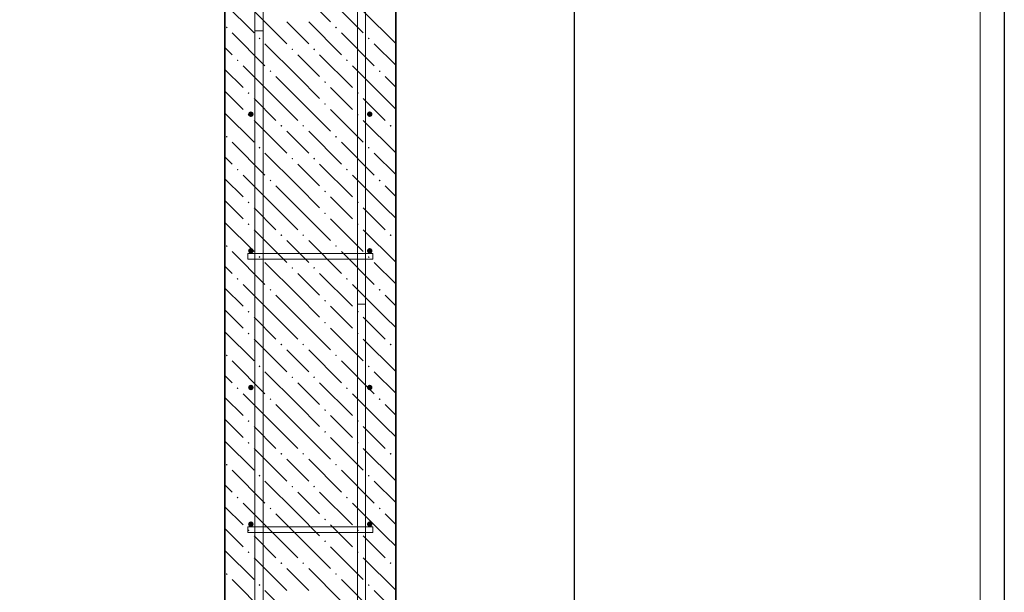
# Model space of a CAD drawing. Header units: millimetres. Extents: x 0 to 50400, y 0 to 35640.
# Tile 4 of 23: x 4419 to 13069, y 14531 to 19559. Entities that reach past the tile are written whole.
import ezdxf

# ---------------------------------------------------------------- set-up
doc = ezdxf.new("R2010")
doc.units = ezdxf.units.MM
doc.linetypes.add('______2', pattern=[324, 240, -84])
doc.linetypes.add('______5', pattern=[1320, 960, -120, 120, -120])
for name, color, linetype, lineweight in [('Standard', 7, 'Continuous', 25), ('Выпуски арматуры Г-обр.', 52, 'Continuous', 25), ('ЖБ Стена верхний уровень', 7, 'Continuous', 35)]:
    doc.layers.add(name, color=color, linetype=linetype, lineweight=lineweight)
for name, color, linetype, true_color in [('Оси', 7, '______5', 0x656565), ('Стена фоновая арматура У1', 7, '______2', 0xa0a0a0), ('Стена фоновая арматура Х1', 7, '______2', 0xa0a0a0), ('Стена фоновая затяжка С-обр.', 7, '______2', 0xa0a0a0)]:
    doc.layers.add(name, color=color, linetype=linetype, true_color=true_color)

msp = doc.modelspace()

# ---------------------------------------------------------------- hatches: boundary and pattern name
at = {"layer": 'ЖБ Стена верхний уровень', "linetype": 'Continuous', "lineweight": 18, "transparency": 33554687}
for points in [[(6230.2, 19491), (6238, 19498.8), (6245.8, 19491), (6238, 19483.2)], [(7190.2, 19491), (7198, 19498.8), (7205.8, 19491), (7198, 19483.2)], [(6518.2, 19395), (6526, 19402.8), (6533.8, 19395), (6526, 19387.2)], [(7478.2, 19395), (7486, 19402.8), (7493.8, 19395), (7486, 19387.2)], [(6806.2, 19299), (6814, 19306.8), (6821.8, 19299), (6814, 19291.2)], [(6998.2, 19299), (7006, 19306.8), (7013.8, 19299), (7006, 19291.2)], [(6326.2, 19203), (6334, 19210.8), (6341.8, 19203), (6334, 19195.2)], [(7286.2, 19203), (7294, 19210.8), (7301.8, 19203), (7294, 19195.2)], [(6614.2, 19107), (6622, 19114.8), (6629.8, 19107), (6622, 19099.2)], [(7574.2, 19107), (7582, 19114.8), (7589.8, 19107), (7582, 19099.2)], [(7094.2, 19011), (7102, 19018.8), (7109.8, 19011), (7102, 19003.2)], [(6422.2, 18915), (6430, 18922.8), (6437.8, 18915), (6430, 18907.2)], [(7382.2, 18915), (7390, 18922.8), (7397.8, 18915), (7390, 18907.2)], [(7094.2, 18819), (7102, 18826.8), (7109.8, 18819), (7102, 18811.2)], [(6422.2, 18723), (6430, 18730.8), (6437.8, 18723), (6430, 18715.2)], [(7382.2, 18723), (7390, 18730.8), (7397.8, 18723), (7390, 18715.2)], [(6710.2, 18627), (6718, 18634.8), (6725.8, 18627), (6718, 18619.2)], [(6902.2, 18627), (6910, 18634.8), (6917.8, 18627), (6910, 18619.2)], [(7670.2, 18627), (7678, 18634.8), (7685.8, 18627), (7678, 18619.2)], [(6230.2, 18531), (6238, 18538.8), (6245.8, 18531), (6238, 18523.2)], [(7190.2, 18531), (7198, 18538.8), (7205.8, 18531), (7198, 18523.2)], [(6518.2, 18435), (6526, 18442.8), (6533.8, 18435), (6526, 18427.2)], [(7478.2, 18435), (7486, 18442.8), (7493.8, 18435), (7486, 18427.2)], [(6806.2, 18339), (6814, 18346.8), (6821.8, 18339), (6814, 18331.2)], [(6998.2, 18339), (7006, 18346.8), (7013.8, 18339), (7006, 18331.2)], [(6326.2, 18243), (6334, 18250.8), (6341.8, 18243), (6334, 18235.2)], [(7286.2, 18243), (7294, 18250.8), (7301.8, 18243), (7294, 18235.2)], [(6614.2, 18147), (6622, 18154.8), (6629.8, 18147), (6622, 18139.2)], [(7574.2, 18147), (7582, 18154.8), (7589.8, 18147), (7582, 18139.2)], [(7094.2, 18051), (7102, 18058.8), (7109.8, 18051), (7102, 18043.2)], [(6422.2, 17955), (6430, 17962.8), (6437.8, 17955), (6430, 17947.2)], [(7382.2, 17955), (7390, 17962.8), (7397.8, 17955), (7390, 17947.2)], [(7094.2, 17859), (7102, 17866.8), (7109.8, 17859), (7102, 17851.2)], [(6422.2, 17763), (6430, 17770.8), (6437.8, 17763), (6430, 17755.2)], [(7382.2, 17763), (7390, 17770.8), (7397.8, 17763), (7390, 17755.2)], [(6710.2, 17667), (6718, 17674.8), (6725.8, 17667), (6718, 17659.2)], [(6902.2, 17667), (6910, 17674.8), (6917.8, 17667), (6910, 17659.2)], [(7670.2, 17667), (7678, 17674.8), (7685.8, 17667), (7678, 17659.2)], [(6230.2, 17571), (6238, 17578.8), (6245.8, 17571), (6238, 17563.2)], [(7190.2, 17571), (7198, 17578.8), (7205.8, 17571), (7198, 17563.2)], [(6518.2, 17475), (6526, 17482.8), (6533.8, 17475), (6526, 17467.2)], [(7478.2, 17475), (7486, 17482.8), (7493.8, 17475), (7486, 17467.2)], [(6806.2, 17379), (6814, 17386.8), (6821.8, 17379), (6814, 17371.2)], [(6998.2, 17379), (7006, 17386.8), (7013.8, 17379), (7006, 17371.2)], [(6326.2, 17283), (6334, 17290.8), (6341.8, 17283), (6334, 17275.2)], [(7286.2, 17283), (7294, 17290.8), (7301.8, 17283), (7294, 17275.2)], [(6614.2, 17187), (6622, 17194.8), (6629.8, 17187), (6622, 17179.2)], [(7574.2, 17187), (7582, 17194.8), (7589.8, 17187), (7582, 17179.2)], [(7094.2, 17091), (7102, 17098.8), (7109.8, 17091), (7102, 17083.2)], [(6422.2, 16995), (6430, 17002.8), (6437.8, 16995), (6430, 16987.2)], [(7382.2, 16995), (7390, 17002.8), (7397.8, 16995), (7390, 16987.2)], [(7094.2, 16899), (7102, 16906.8), (7109.8, 16899), (7102, 16891.2)], [(6422.2, 16803), (6430, 16810.8), (6437.8, 16803), (6430, 16795.2)], [(7382.2, 16803), (7390, 16810.8), (7397.8, 16803), (7390, 16795.2)], [(6710.2, 16707), (6718, 16714.8), (6725.8, 16707), (6718, 16699.2)], [(6902.2, 16707), (6910, 16714.8), (6917.8, 16707), (6910, 16699.2)], [(7670.2, 16707), (7678, 16714.8), (7685.8, 16707), (7678, 16699.2)], [(6230.2, 16611), (6238, 16618.8), (6245.8, 16611), (6238, 16603.2)], [(7190.2, 16611), (7198, 16618.8), (7205.8, 16611), (7198, 16603.2)], [(6518.2, 16515), (6526, 16522.8), (6533.8, 16515), (6526, 16507.2)], [(7478.2, 16515), (7486, 16522.8), (7493.8, 16515), (7486, 16507.2)], [(6806.2, 16419), (6814, 16426.8), (6821.8, 16419), (6814, 16411.2)], [(6998.2, 16419), (7006, 16426.8), (7013.8, 16419), (7006, 16411.2)], [(6326.2, 16323), (6334, 16330.8), (6341.8, 16323), (6334, 16315.2)], [(7286.2, 16323), (7294, 16330.8), (7301.8, 16323), (7294, 16315.2)], [(6614.2, 16227), (6622, 16234.8), (6629.8, 16227), (6622, 16219.2)], [(7574.2, 16227), (7582, 16234.8), (7589.8, 16227), (7582, 16219.2)], [(7094.2, 16131), (7102, 16138.8), (7109.8, 16131), (7102, 16123.2)], [(6422.2, 16035), (6430, 16042.8), (6437.8, 16035), (6430, 16027.2)], [(7382.2, 16035), (7390, 16042.8), (7397.8, 16035), (7390, 16027.2)], [(7094.2, 15939), (7102, 15946.8), (7109.8, 15939), (7102, 15931.2)], [(6422.2, 15843), (6430, 15850.8), (6437.8, 15843), (6430, 15835.2)], [(7382.2, 15843), (7390, 15850.8), (7397.8, 15843), (7390, 15835.2)], [(6710.2, 15747), (6718, 15754.8), (6725.8, 15747), (6718, 15739.2)], [(6902.2, 15747), (6910, 15754.8), (6917.8, 15747), (6910, 15739.2)], [(7670.2, 15747), (7678, 15754.8), (7685.8, 15747), (7678, 15739.2)], [(6230.2, 15651), (6238, 15658.8), (6245.8, 15651), (6238, 15643.2)], [(7190.2, 15651), (7198, 15658.8), (7205.8, 15651), (7198, 15643.2)], [(6518.2, 15555), (6526, 15562.8), (6533.8, 15555), (6526, 15547.2)], [(7478.2, 15555), (7486, 15562.8), (7493.8, 15555), (7486, 15547.2)], [(6806.2, 15459), (6814, 15466.8), (6821.8, 15459), (6814, 15451.2)], [(6998.2, 15459), (7006, 15466.8), (7013.8, 15459), (7006, 15451.2)], [(6326.2, 15363), (6334, 15370.8), (6341.8, 15363), (6334, 15355.2)], [(7286.2, 15363), (7294, 15370.8), (7301.8, 15363), (7294, 15355.2)], [(6614.2, 15267), (6622, 15274.8), (6629.8, 15267), (6622, 15259.2)], [(7574.2, 15267), (7582, 15274.8), (7589.8, 15267), (7582, 15259.2)], [(7094.2, 15171), (7102, 15178.8), (7109.8, 15171), (7102, 15163.2)], [(6422.2, 15075), (6430, 15082.8), (6437.8, 15075), (6430, 15067.2)], [(7382.2, 15075), (7390, 15082.8), (7397.8, 15075), (7390, 15067.2)], [(7094.2, 14979), (7102, 14986.8), (7109.8, 14979), (7102, 14971.2)], [(6422.2, 14883), (6430, 14890.8), (6437.8, 14883), (6430, 14875.2)], [(7382.2, 14883), (7390, 14890.8), (7397.8, 14883), (7390, 14875.2)], [(6710.2, 14787), (6718, 14794.8), (6725.8, 14787), (6718, 14779.2)], [(6902.2, 14787), (6910, 14794.8), (6917.8, 14787), (6910, 14779.2)], [(7670.2, 14787), (7678, 14794.8), (7685.8, 14787), (7678, 14779.2)], [(6230.2, 14691), (6238, 14698.8), (6245.8, 14691), (6238, 14683.2)], [(7190.2, 14691), (7198, 14698.8), (7205.8, 14691), (7198, 14683.2)], [(6518.2, 14595), (6526, 14602.8), (6533.8, 14595), (6526, 14587.2)], [(7478.2, 14595), (7486, 14602.8), (7493.8, 14595), (7486, 14587.2)]]:
    msp.add_hatch(color=7, dxfattribs=at).paths.add_polyline_path(points, flags=16)
at = {"layer": 'Стена фоновая арматура У1', "linetype": 'Continuous', "lineweight": 13, "transparency": 33554687}
for points in [[(6474.2, 18729.3), (6472.4, 18738.5), (6467.2, 18746.3), (6459.4, 18751.5), (6450.2, 18753.4), (6441, 18751.5), (6433.2, 18746.3), (6428, 18738.5), (6426.2, 18729.3), (6428, 18720.2), (6433.2, 18712.4), (6441, 18707.2), (6450.2, 18705.4), (6459.4, 18707.2), (6467.2, 18712.4), (6472.4, 18720.2)], [(7518.2, 18729.3), (7516.4, 18738.5), (7511.2, 18746.3), (7503.4, 18751.5), (7494.2, 18753.4), (7485, 18751.5), (7477.2, 18746.3), (7472, 18738.5), (7470.2, 18729.3), (7472, 18720.2), (7477.2, 18712.4), (7485, 18707.2), (7494.2, 18705.4), (7503.4, 18707.2), (7511.2, 18712.4), (7516.4, 18720.2)], [(6474.2, 17529.3), (6472.4, 17538.5), (6467.2, 17546.3), (6459.4, 17551.5), (6450.2, 17553.3), (6441, 17551.5), (6433.2, 17546.3), (6428, 17538.5), (6426.2, 17529.3), (6428, 17520.2), (6433.2, 17512.4), (6441, 17507.2), (6450.2, 17505.4), (6459.4, 17507.2), (6467.2, 17512.4), (6472.4, 17520.2)], [(7518.2, 17529.3), (7516.4, 17538.5), (7511.2, 17546.3), (7503.4, 17551.5), (7494.2, 17553.3), (7485, 17551.5), (7477.2, 17546.3), (7472, 17538.5), (7470.2, 17529.3), (7472, 17520.2), (7477.2, 17512.4), (7485, 17507.2), (7494.2, 17505.4), (7503.4, 17507.2), (7511.2, 17512.4), (7516.4, 17520.2)], [(6474.2, 16329.3), (6472.4, 16338.5), (6467.2, 16346.3), (6459.4, 16351.5), (6450.2, 16353.3), (6441, 16351.5), (6433.2, 16346.3), (6428, 16338.5), (6426.2, 16329.3), (6428, 16320.2), (6433.2, 16312.4), (6441, 16307.2), (6450.2, 16305.4), (6459.4, 16307.2), (6467.2, 16312.4), (6472.4, 16320.2)], [(7518.2, 16329.3), (7516.4, 16338.5), (7511.2, 16346.3), (7503.4, 16351.5), (7494.2, 16353.3), (7485, 16351.5), (7477.2, 16346.3), (7472, 16338.5), (7470.2, 16329.3), (7472, 16320.2), (7477.2, 16312.4), (7485, 16307.2), (7494.2, 16305.4), (7503.4, 16307.2), (7511.2, 16312.4), (7516.4, 16320.2)], [(6474.2, 15129.3), (6472.4, 15138.5), (6467.2, 15146.3), (6459.4, 15151.5), (6450.2, 15153.3), (6441, 15151.5), (6433.2, 15146.3), (6428, 15138.5), (6426.2, 15129.3), (6428, 15120.2), (6433.2, 15112.4), (6441, 15107.2), (6450.2, 15105.4), (6459.4, 15107.2), (6467.2, 15112.4), (6472.4, 15120.2)], [(7518.2, 15129.3), (7516.4, 15138.5), (7511.2, 15146.3), (7503.4, 15151.5), (7494.2, 15153.3), (7485, 15151.5), (7477.2, 15146.3), (7472, 15138.5), (7470.2, 15129.3), (7472, 15120.2), (7477.2, 15112.4), (7485, 15107.2), (7494.2, 15105.4), (7503.4, 15107.2), (7511.2, 15112.4), (7516.4, 15120.2)]]:
    msp.add_hatch(color=7, dxfattribs=at).paths.add_polyline_path(points)

# ---------------------------------------------------------------- linework, layer by layer
at = {"layer": 'Standard', "color": 7, "linetype": 'Continuous', "lineweight": -3, "transparency": 33554687}
msp.add_line((13069.1, 29901.4), (13069.1, 13461.4), dxfattribs=at)
at = {"layer": 'Standard', "color": 254, "linetype": 'Continuous', "lineweight": 13, "true_color": 0xc4c4ff, "transparency": 33554687}
msp.add_lwpolyline([(3220.8, 9792.3), (12856.5, 9792.3), (12856.5, 32592.3), (3220.8, 32592.3), (3220.8, 9792.3)], dxfattribs=at)
at = {"layer": 'Standard', "color": 7, "linetype": 'Continuous', "lineweight": -3, "transparency": 33554687}
msp.add_lwpolyline([(9293, 13941.4), (9293, 14448.4), (9293, 14448.4), (9293, 27129.4)], dxfattribs=at)
at = {"layer": 'Выпуски арматуры Г-обр.', "color": 251, "linetype": '______2', "lineweight": 13, "true_color": 0x656565, "transparency": 33554687}
for points in [[(6558.2, 19461.4), (6558.2, 11559.4), (5316.2, 11559.4), (5316.2, 11631.4), (6486.2, 11631.4), (6486.2, 19461.4), (6558.2, 19461.4)], [(7458.2, 17061.4), (7458.2, 11631.4), (8628.2, 11631.4), (8628.2, 11559.4), (7386.2, 11559.4), (7386.2, 17061.4), (7458.2, 17061.4)]]:
    msp.add_lwpolyline(points, dxfattribs=at)
at = {"layer": 'ЖБ Стена верхний уровень', "color": 7, "linetype": 'Continuous', "lineweight": 35, "transparency": 33554687}
for p, q in [((6222.2, 29901.4), (6222.2, 13461.4)), ((7722.2, 13461.4), (7722.2, 29901.4))]:
    msp.add_line(p, q, dxfattribs=at)
at = {"layer": 'ЖБ Стена верхний уровень', "color": 9, "linetype": 'Continuous', "lineweight": 18, "true_color": 0xc7c7c7, "transparency": 33554687}
for p, q in [((6862, 19827), (7150, 19539)), ((7150, 19731), (7438, 19443)), ((6222.2, 19698.9), (6478, 19443)), ((6478, 19635), (6766, 19347)), ((7438, 19635), (7722.2, 19350.9)), ((6862, 19443), (6766, 19539)), ((6958, 19539), (7246, 19251)), ((6286, 19443), (6574, 19155)), ((6958, 19347), (6862, 19443)), ((7246, 19443), (7534, 19155)), ((6222.2, 19314.9), (6286, 19251)), ((6862, 19059), (6574, 19347)), ((7722.2, 19158.9), (7534, 19347)), ((6862, 19251), (7054, 19059)), ((7054, 19251), (7342, 18963)), ((6222.2, 19122.9), (6382, 18963)), ((6670, 18867), (6382, 19155)), ((7630, 18867), (7342, 19155)), ((6670, 19059), (6862, 18867)), ((6862, 19059), (7054, 18867)), ((7630, 19059), (7722.2, 18966.9)), ((7246, 18867), (7150, 18963)), ((6286, 18867), (6222.2, 18930.9)), ((6382, 18771), (6286, 18867)), ((6478, 18867), (6670, 18675)), ((6670, 18867), (6862, 18675)), ((6862, 18867), (7150, 18579)), ((7342, 18771), (7246, 18867)), ((7438, 18867), (7630, 18675)), ((7630, 18867), (7722.2, 18774.9)), ((7150, 18771), (7438, 18483)), ((6222.2, 18738.9), (6478, 18483)), ((6478, 18675), (6766, 18387)), ((7438, 18675), (7722.2, 18390.9)), ((6862, 18483), (6766, 18579)), ((6958, 18579), (7246, 18291)), ((6286, 18483), (6574, 18195)), ((6958, 18387), (6862, 18483)), ((7246, 18483), (7534, 18195)), ((6222.2, 18354.9), (6286, 18291)), ((6862, 18099), (6574, 18387)), ((7722.2, 18198.9), (7534, 18387)), ((6862, 18291), (7054, 18099)), ((7054, 18291), (7342, 18003)), ((6670, 17907), (6382, 18195)), ((7630, 17907), (7342, 18195)), ((6222.2, 18162.9), (6382, 18003)), ((6670, 18099), (6862, 17907)), ((6862, 18099), (7054, 17907)), ((7630, 18099), (7722.2, 18006.9)), ((7246, 17907), (7150, 18003)), ((6286, 17907), (6222.2, 17970.9)), ((6382, 17811), (6286, 17907)), ((6478, 17907), (6670, 17715)), ((6670, 17907), (6862, 17715)), ((6862, 17907), (7150, 17619)), ((7342, 17811), (7246, 17907)), ((7438, 17907), (7630, 17715)), ((7630, 17907), (7722.2, 17814.9)), ((6222.2, 17778.9), (6478, 17523)), ((7150, 17811), (7438, 17523)), ((6478, 17715), (6766, 17427)), ((7438, 17715), (7722.2, 17430.9)), ((6862, 17523), (6766, 17619)), ((6958, 17619), (7246, 17331)), ((6286, 17523), (6574, 17235)), ((6958, 17427), (6862, 17523)), ((7246, 17523), (7534, 17235)), ((6222.2, 17394.9), (6286, 17331)), ((6862, 17139), (6574, 17427)), ((7722.2, 17238.9), (7534, 17427)), ((6862, 17331), (7054, 17139)), ((7054, 17331), (7342, 17043)), ((6670, 16947), (6382, 17235)), ((7630, 16947), (7342, 17235)), ((6222.2, 17202.9), (6382, 17043)), ((6670, 17139), (6862, 16947)), ((6862, 17139), (7054, 16947)), ((7630, 17139), (7722.2, 17046.9)), ((7246, 16947), (7150, 17043)), ((6286, 16947), (6222.2, 17010.9)), ((6382, 16851), (6286, 16947)), ((6478, 16947), (6670, 16755)), ((6670, 16947), (6862, 16755)), ((6862, 16947), (7150, 16659)), ((7342, 16851), (7246, 16947)), ((7438, 16947), (7630, 16755)), ((7630, 16947), (7722.2, 16854.9)), ((6222.2, 16818.9), (6478, 16563)), ((7150, 16851), (7438, 16563)), ((6478, 16755), (6766, 16467)), ((7438, 16755), (7722.2, 16470.9)), ((6862, 16563), (6766, 16659)), ((6958, 16659), (7246, 16371)), ((6286, 16563), (6574, 16275)), ((6958, 16467), (6862, 16563)), ((7246, 16563), (7534, 16275)), ((6222.2, 16434.9), (6286, 16371)), ((6862, 16179), (6574, 16467)), ((7722.2, 16278.9), (7534, 16467)), ((6862, 16371), (7054, 16179)), ((7054, 16371), (7342, 16083)), ((6670, 15987), (6382, 16275)), ((7630, 15987), (7342, 16275)), ((6222.2, 16242.9), (6382, 16083)), ((6670, 16179), (6862, 15987)), ((6862, 16179), (7054, 15987)), ((7630, 16179), (7722.2, 16086.9)), ((6286, 15987), (6222.2, 16050.9)), ((7246, 15987), (7150, 16083)), ((6382, 15891), (6286, 15987)), ((6478, 15987), (6670, 15795)), ((6670, 15987), (6862, 15795)), ((6862, 15987), (7150, 15699)), ((7342, 15891), (7246, 15987)), ((7438, 15987), (7630, 15795)), ((7630, 15987), (7722.2, 15894.9)), ((6222.2, 15858.9), (6478, 15603)), ((7150, 15891), (7438, 15603)), ((6478, 15795), (6766, 15507)), ((7438, 15795), (7722.2, 15510.9)), ((6862, 15603), (6766, 15699)), ((6958, 15699), (7246, 15411)), ((6286, 15603), (6574, 15315)), ((6958, 15507), (6862, 15603)), ((7246, 15603), (7534, 15315)), ((6862, 15219), (6574, 15507)), ((7722.2, 15318.9), (7534, 15507)), ((6222.2, 15474.9), (6286, 15411)), ((6862, 15411), (7054, 15219)), ((7054, 15411), (7342, 15123)), ((6670, 15027), (6382, 15315)), ((7630, 15027), (7342, 15315)), ((6222.2, 15282.9), (6382, 15123)), ((6670, 15219), (6862, 15027)), ((6862, 15219), (7054, 15027)), ((7630, 15219), (7722.2, 15126.9)), ((6286, 15027), (6222.2, 15090.9)), ((7246, 15027), (7150, 15123)), ((6382, 14931), (6286, 15027)), ((6478, 15027), (6670, 14835)), ((6670, 15027), (6862, 14835)), ((6862, 15027), (7150, 14739)), ((7342, 14931), (7246, 15027)), ((7438, 15027), (7630, 14835)), ((7630, 15027), (7722.2, 14934.9)), ((6222.2, 14898.9), (6478, 14643)), ((7150, 14931), (7438, 14643)), ((6478, 14835), (6766, 14547)), ((7438, 14835), (7722.2, 14550.9)), ((6862, 14643), (6766, 14739)), ((6958, 14739), (7246, 14451)), ((6286, 14643), (6574, 14355)), ((6958, 14547), (6862, 14643)), ((7246, 14643), (7534, 14355)), ((6862, 14259), (6574, 14547)), ((7722.2, 14358.9), (7534, 14547))]:
    msp.add_line(p, q, dxfattribs=at)
at = {"layer": 'Оси', "color": 8, "linetype": '______5', "lineweight": -3, "transparency": 33554687}
msp.add_line((7722.2, 15825.9), (7722.2, 10649.5), dxfattribs=at)
at = {"layer": 'Стена фоновая арматура Х1', "color": 7, "linetype": 'Continuous', "lineweight": 18, "transparency": 33554687}
for points in [[(6486.2, 13461.4), (6486.2, 30723.3), (10758.2, 30723.3), (10758.2, 30651.4), (6558.2, 30651.4), (6558.2, 13461.4), (6486.2, 13461.4)], [(7386.2, 13461.4), (7386.2, 30603.3), (11778.2, 30603.3), (11778.2, 30531.4), (7458.2, 30531.4), (7458.2, 13461.4), (7386.2, 13461.4)]]:
    msp.add_lwpolyline(points, dxfattribs=at)
at = {"layer": 'Стена фоновая затяжка С-обр.', "color": 98, "linetype": 'Continuous', "lineweight": 13, "true_color": 0x005000, "transparency": 33554687}
for points in [[(6423.2, 17505.4), (7521.2, 17505.4), (7521.2, 17457.4), (6423.2, 17457.4), (6423.2, 17505.4)], [(6423.2, 15105.4), (7521.2, 15105.4), (7521.2, 15057.4), (6423.2, 15057.4), (6423.2, 15105.4)]]:
    msp.add_lwpolyline(points, dxfattribs=at)

doc.saveas('drawing.dxf')
